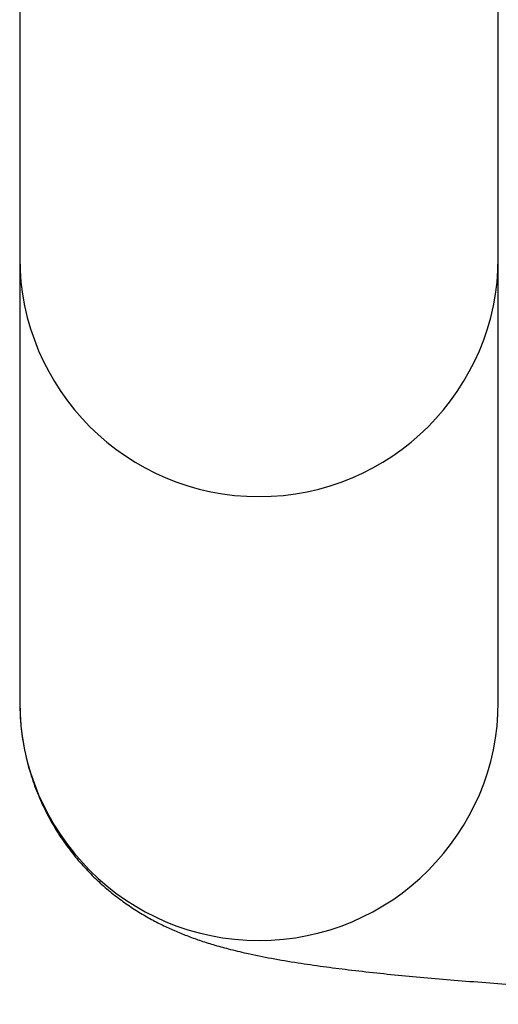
# Model space of a CAD drawing. Header units: inches. Extents: x 41.7 to 125.9, y 54.1 to 147.1.
# Tile 4 of 59: x 44.7 to 46.2, y 54.1 to 57.2. Entities that reach past the tile are written whole.
import ezdxf

# ---------------------------------------------------------------- set-up
doc = ezdxf.new("R2010")
doc.units = ezdxf.units.IN
doc.header["$LTSCALE"] = 20
doc.header["$MEASUREMENT"] = 0

msp = doc.modelspace()

# ---------------------------------------------------------------- linework, layer by layer
for p, q in [((44.679, 61.1982), (44.679, 56.4288)), ((46.179, 56.4288), (46.179, 61.1982)), ((44.679, 56.4288), (44.679, 55.037)), ((46.179, 55.037), (46.179, 56.4288))]:
    msp.add_line(p, q)
for centre in [(45.429, 56.4301), (45.429, 55.0383)]:
    msp.add_arc(centre, 0.75, 180.0992, 359.9008)
msp.add_open_spline([(44.679, 55.037), (44.6796, 55.0143), (44.6807, 54.9689), (44.6901, 54.9017), (44.7048, 54.8363), (44.7249, 54.7735), (44.7498, 54.7137), (44.779, 54.6574), (44.8119, 54.6048), (44.848, 54.5562), (44.8863, 54.5121), (44.9262, 54.4724), (44.9669, 54.4373), (45.0077, 54.4064), (45.048, 54.3796), (45.0877, 54.3564), (45.1267, 54.3362), (45.1653, 54.3184), (45.2042, 54.3026), (45.2445, 54.2881), (45.2877, 54.2744), (45.3366, 54.2608), (45.397, 54.2464), (45.4684, 54.232), (45.5478, 54.2186), (45.628, 54.207), (45.7101, 54.1965), (45.7959, 54.1867), (45.8868, 54.1775), (45.9801, 54.169), (46.0765, 54.1611), (46.1763, 54.1536), (46.2795, 54.1466), (46.3863, 54.1399), (46.4966, 54.1337), (46.6102, 54.1279), (46.727, 54.1224), (46.8468, 54.1174), (46.9696, 54.1127), (47.095, 54.1085), (47.2229, 54.1046), (47.3531, 54.1011), (47.4852, 54.098), (47.6192, 54.0954), (47.7546, 54.0931), (47.8914, 54.0913), (48.0291, 54.0899), (48.1677, 54.0889), (48.301, 54.0883), (48.3882, 54.0882), (48.429, 54.0882)], degree=3, knots=[0, 0, 0, 0, 0.012906, 0.025798, 0.038509, 0.051052, 0.063435, 0.07566, 0.087723, 0.099619, 0.111333, 0.122857, 0.134195, 0.145386, 0.156522, 0.167741, 0.179209, 0.19119, 0.204022, 0.218149, 0.234201, 0.253163, 0.276833, 0.309187, 0.342127, 0.3719, 0.399928, 0.429516, 0.457891, 0.485496, 0.512592, 0.539329, 0.565805, 0.592082, 0.618206, 0.64421, 0.670116, 0.695945, 0.72171, 0.747423, 0.773092, 0.798726, 0.82433, 0.84991, 0.87547, 0.901015, 0.926547, 0.952069, 0.977586, 1, 1, 1, 1])

doc.saveas('drawing.dxf')
